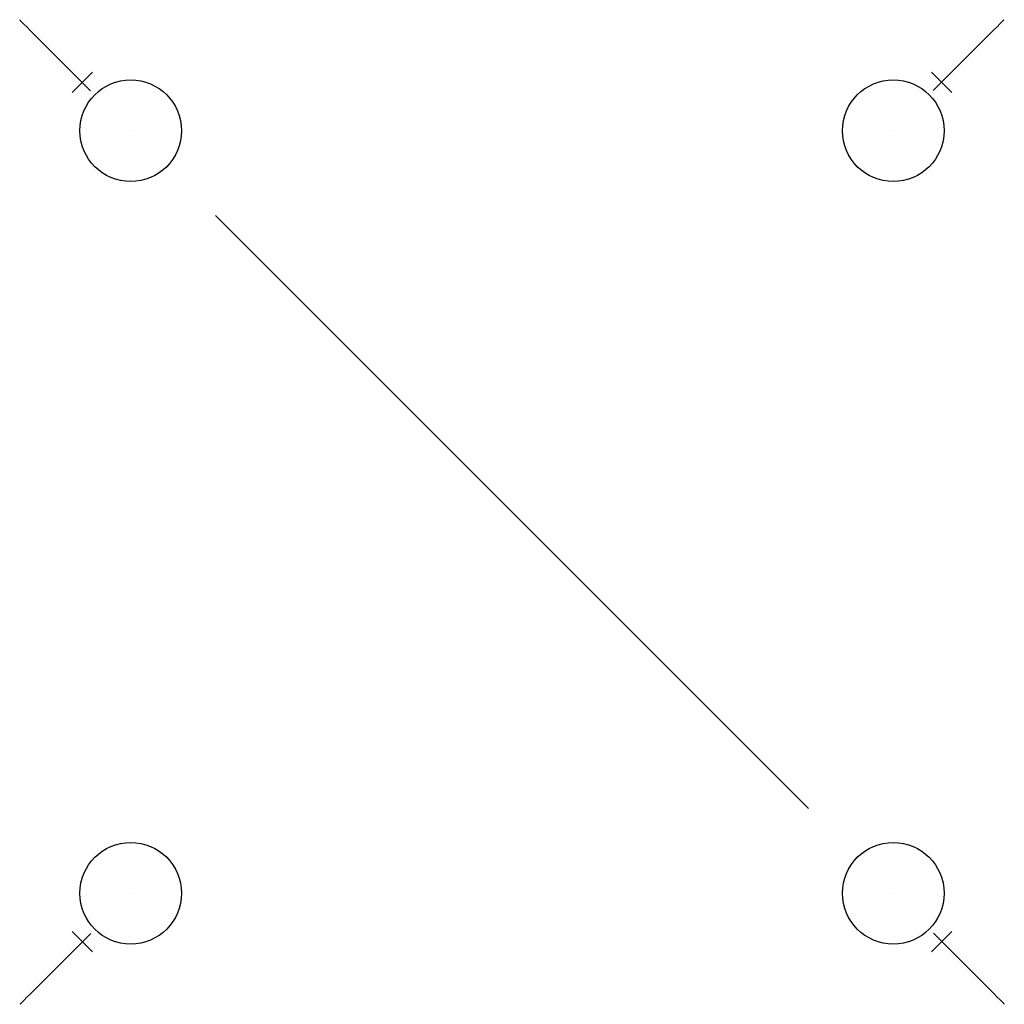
# Model space of a CAD drawing. Header units: millimetres. Extents: x 685 to 1266, y -1673 to -1092.
import ezdxf

# ---------------------------------------------------------------- set-up
doc = ezdxf.new("R2010")
doc.units = ezdxf.units.MM
doc.linetypes.add('CENTER', pattern=[50, 31.25, -6.25, 6.25, -6.25])
doc.linetypes.add('ET_DASH_DOT', pattern=[15.3, 12, -1.5, 0.3, -1.5])
for name, color, linetype in [('CENTRE', 2, 'ET_DASH_DOT'), ('HL-25', 2, 'CENTER'), ('L50', 6, 'Continuous'), ('LN-50', 4, 'Continuous')]:
    doc.layers.add(name, color=color, linetype=linetype)

# ---------------------------------------------------------------- blocks, each defined once
blk = doc.blocks.new('ACC-DC60 MAMMOTH COUPLER 60MM')
at = {"layer": 'LN-50'}
blk.add_line((8.5, 25, 7), (-8.5, -25, 7), dxfattribs=at)
at = {"layer": 'LN-50', "extrusion": (-1.22461e-16, 1, 2.22045e-16)}
blk.add_circle((0, 47.5, -25), 30, dxfattribs=at)

msp = doc.modelspace()

# ---------------------------------------------------------------- linework, layer by layer
msp.add_line((800.08, -1207.46, -23.55), (1150.08, -1557.46, -23.55))
at = {"layer": 'CENTRE', "extrusion": (0.707107, 0.707107, 0)}
msp.add_line((749.94, -1157.46, 728.79), (749.94, -1157.46, 796.3), dxfattribs=at)
at = {"layer": 'CENTRE', "extrusion": (0.707107, -0.707107, 0)}
msp.add_line((1200.08, -1157.32, 728.79), (1200.08, -1157.32, 796.3), dxfattribs=at)
at = {"layer": 'CENTRE', "extrusion": (-0.707107, 0.707107, 0)}
msp.add_line((750.08, -1607.6, 728.79), (750.08, -1607.6, 796.3), dxfattribs=at)
at = {"layer": 'CENTRE', "extrusion": (-0.707107, -0.707107, 0)}
msp.add_line((1200.22, -1607.46, 728.79), (1200.22, -1607.46, 796.3), dxfattribs=at)
at = {"layer": 'HL-25', "extrusion": (0.707107, 0.707107, 0)}
msp.add_line((698.68, -1106.19, 732.69), (698.68, -1106.19, 791.31), dxfattribs=at)
at = {"layer": 'HL-25', "extrusion": (0.707107, -0.707107, 0)}
msp.add_line((1251.34, -1106.06, 732.69), (1251.34, -1106.06, 791.31), dxfattribs=at)
at = {"layer": 'HL-25', "extrusion": (-0.707107, 0.707107, 0)}
msp.add_line((698.81, -1658.86, 732.69), (698.81, -1658.86, 791.31), dxfattribs=at)
at = {"layer": 'HL-25', "extrusion": (-0.707107, -0.707107, 0)}
msp.add_line((1251.48, -1658.73, 732.69), (1251.48, -1658.73, 791.31), dxfattribs=at)
at = {"layer": 'L50', "extrusion": (8.28343e-16, -7.4175e-16, -1)}
for p, q in [((726.3, -1133.82, 737), (698.68, -1106.19, 737)), ((698.68, -1106.19, 787), (726.3, -1133.82, 787))]:
    msp.add_line(p, q, dxfattribs=at)
at = {"layer": 'L50', "extrusion": (-7.4175e-16, -8.28343e-16, -1)}
for p, q in [((1223.71, -1133.69, 737), (1251.34, -1106.06, 737)), ((1251.34, -1106.06, 787), (1223.71, -1133.69, 787))]:
    msp.add_line(p, q, dxfattribs=at)
at = {"layer": 'L50', "extrusion": (7.4175e-16, 8.28343e-16, -1)}
for p, q in [((726.44, -1631.23, 737), (698.81, -1658.86, 737)), ((698.81, -1658.86, 787), (726.44, -1631.23, 787))]:
    msp.add_line(p, q, dxfattribs=at)
at = {"layer": 'L50', "extrusion": (-8.28343e-16, 7.4175e-16, -1)}
for p, q in [((1223.85, -1631.1, 737), (1251.48, -1658.73, 737)), ((1251.48, -1658.73, 787), (1223.85, -1631.1, 787))]:
    msp.add_line(p, q, dxfattribs=at)
at = {"layer": 'L50', "extrusion": (0.707107, 0.707107, 0)}
msp.add_arc((-1276.24, 757, -288.16), 20, 270, 0, dxfattribs=at)
at = {"layer": 'L50', "extrusion": (0.707107, -0.707107, 0)}
msp.add_arc((102.73, 757, 1666.93), 20, 270, 0, dxfattribs=at)
at = {"layer": 'L50', "extrusion": (-0.707107, 0.707107, 0)}
msp.add_arc((678.86, 757, -1667.13), 20, 270, 0, dxfattribs=at)
at = {"layer": 'L50', "extrusion": (-0.707107, -0.707107, 0)}
msp.add_arc((2057.83, 757, 287.96), 20, 270, 0, dxfattribs=at)

# ---------------------------------------------------------------- block references
at = {"extrusion": (0.707107, -0.707107, 0)}
msp.add_blockref('ACC-DC60 MAMMOTH COUPLER 60MM', (-288.06, 762, 1301.33), dxfattribs=at)
at = {"extrusion": (-0.707107, -0.707107, 0)}
msp.add_blockref('ACC-DC60 MAMMOTH COUPLER 60MM', (1667.03, 762, -77.64), dxfattribs=at)
at = {"extrusion": (0.707107, 0.707107, 0)}
msp.add_blockref('ACC-DC60 MAMMOTH COUPLER 60MM', (-1667.03, 762, -653.76), dxfattribs=at)
at = {"extrusion": (-0.707107, 0.707107, 0)}
msp.add_blockref('ACC-DC60 MAMMOTH COUPLER 60MM', (288.06, 762, -2032.73), dxfattribs=at)

doc.saveas('drawing.dxf')
